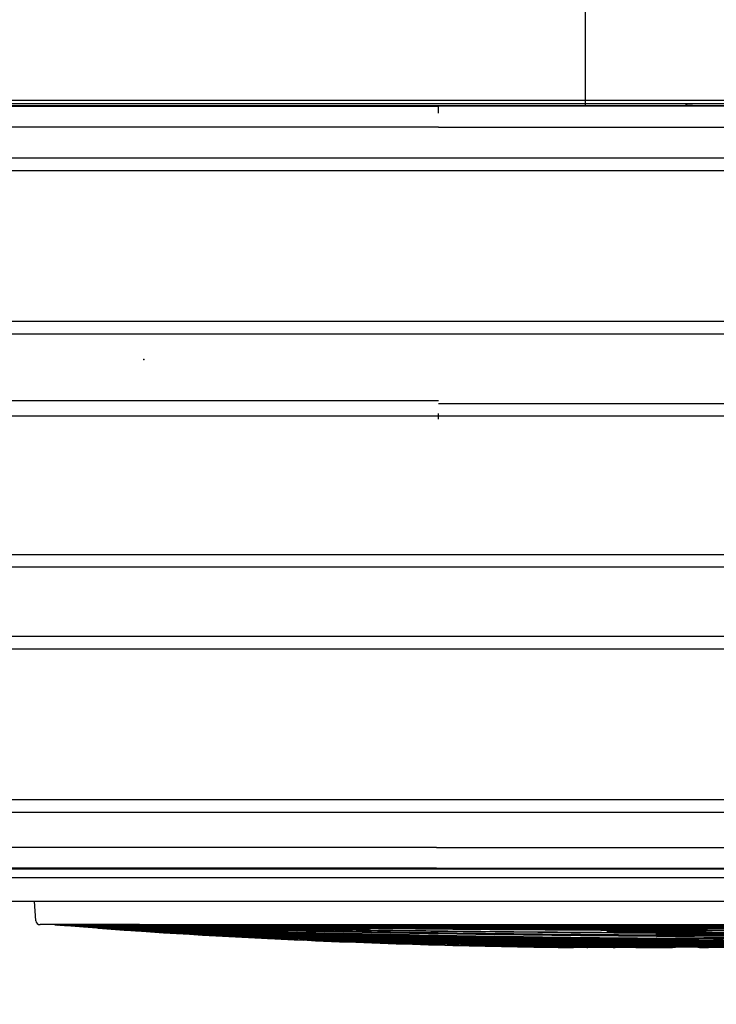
# Model space of a CAD drawing. Header units: millimetres. Extents: x 922208 to 1069538, y -182208 to -99877.
# Tile 139 of 256: x 990005 to 990342, y -173441 to -172965. Entities that reach past the tile are written whole.
import ezdxf

# ---------------------------------------------------------------- set-up
doc = ezdxf.new("R2010")
doc.units = ezdxf.units.MM
doc.header["$MEASUREMENT"] = 0
doc.layers.add('IS_KLIM_FREON', color=6, linetype='GAS_LINE', lineweight=35)
doc.layers.add('IS_KLIM_urządzenia', color=3, linetype='Continuous')
doc.layers.add('Nowe_Adnotacja - Teksty_Nr_pióra__86', color=7, linetype='Continuous', lineweight=20, true_color=0x5555ff)
doc.styles.add('STYL_AUTOMATYCZNY_4', font='times.ttf')
doc.linetypes.add('GAS_LINE', pattern='A,12.7,-5.08,["GAS",Standard,S=2.54,R=0,X=-2.54,Y=-1.27],-6.35', length=24.13)

# ---------------------------------------------------------------- blocks, each defined once
blk = doc.blocks.new('G$CE471A013')
at = {"linetype": 'Continuous'}
for p, q in [((-63.256, 37.301), (6.245, 37.301)), ((-62.823, 37.151), (6.095, 37.151)), ((23.598, 37.069), (-66.48, 37.069)), ((-63.211, 37.029), (-21.491, 37.029)), ((-21.491, 36.7), (-21.491, 37.034)), ((20.329, 37.029), (-21.491, 37.029)), ((-55.564, 34.525), (12.681, 34.525)), ((12.681, 33.925), (-55.564, 33.925)), ((-53.591, 26.625), (10.708, 26.625)), ((10.708, 26.025), (-53.591, 26.025)), ((-21.491, 22.659), (-55.356, 22.659)), ((-21.491, 22.784), (12.474, 22.784)), ((-21.491, 22.059), (-55.356, 22.059)), ((-21.491, 21.902), (-21.491, 22.171)), ((12.474, 22.059), (-21.491, 22.059)), ((-21.391, 15.359), (-55.356, 15.359)), ((12.474, 15.359), (-21.391, 15.359)), ((-21.391, 14.759), (-55.356, 14.759)), ((12.474, 14.759), (-21.391, 14.759)), ((-53.591, 11.393), (10.708, 11.393)), ((10.708, 10.793), (-53.591, 10.793)), ((-55.564, 3.493), (12.681, 3.493)), ((12.681, 2.893), (-55.564, 2.893)), ((-61.567, 0.144), (18.685, 0.144)), ((-21.391, 0.184), (-59.916, 0.184)), ((-21.391, 0.184), (17.062, 0.184)), ((-0.517, -0.263), (-62.643, -0.263)), ((-0.367, -1.413), (-63.178, -1.413)), ((-2.02, -2.359), (-1.953, -1.413)), ((-7.032, -2.545), (-57.042, -2.545)), ((-32.037, -2.644), (-32.037, -2.642)), ((-7.032, -2.545), (-2.219, -2.545)), ((-5.317, -2.545), (-5.317, -2.545))]:
    blk.add_line(p, q, dxfattribs=at)
at = {"linetype": 'Continuous', "extrusion": (0, 0, -1)}
blk.add_arc((2.219, -2.345), 0.2, 184, 270, dxfattribs=at)
at = {"linetype": 'Continuous'}
blk.add_ellipse((-33.789, 36.701), major_axis=(1.086, 0), ratio=0.414214, start_param=1.241354, end_param=1.558544, dxfattribs=at)
for points, degree in [([(-21.491, 36.025), (-63.136, 36.025)], 1), ([(-21.491, 36.025), (-7.576, 36.025), (6.339, 36.025), (20.254, 36.025)], 3), ([(-21.391, 1.188), (-34.734, 1.188), (-48.077, 1.188), (-61.42, 1.188)], 3), ([(-21.391, 1.188), (-8.082, 1.188), (5.228, 1.188), (18.538, 1.188)], 3), ([(-32.037, -3.003), (-41.686, -2.945), (-51.334, -2.803), (-60.98, -2.546)], 3), ([(-32.037, -2.832), (-41.595, -2.794), (-51.153, -2.706), (-60.71, -2.546)], 3), ([(-32.037, -2.642), (-35.976, -2.636), (-39.916, -2.626), (-43.855, -2.612)], 3), ([(-32.037, -2.772), (-32.861, -2.77), (-33.685, -2.767), (-34.509, -2.764)], 3), ([(-32.037, -2.832), (-22.479, -2.794), (-12.921, -2.706), (-3.364, -2.546)], 3), ([(-32.037, -2.578), (-32.037, -2.579), (-32.037, -2.581), (-32.037, -2.583)], 3), ([(-32.037, -2.639), (-32.037, -2.64), (-32.037, -2.641), (-32.037, -2.642)], 3), ([(-32.037, -2.71), (-32.037, -2.711), (-32.037, -2.712), (-32.037, -2.713)], 3), ([(-32.037, -2.772), (-31.213, -2.77), (-30.389, -2.767), (-29.565, -2.764)], 3), ([(-32.037, -2.77), (-32.037, -2.771), (-32.037, -2.772), (-32.037, -2.772)], 3), ([(-32.037, -2.829), (-32.037, -2.83), (-32.037, -2.831), (-32.037, -2.832)], 3), ([(-18.164, -2.749), (-17.391, -2.739), (-16.618, -2.728), (-15.845, -2.717)], 3), ([(-17.799, -2.785), (-15.415, -2.748), (-13.032, -2.706), (-10.649, -2.657)], 3), ([(-7.721, -2.556), (-7.116, -2.553), (-6.512, -2.549), (-5.907, -2.545)], 3), ([(-7.585, -2.858), (-6.064, -2.768), (-4.543, -2.669), (-3.024, -2.559)], 3), ([(-2.956, -2.552), (-3.001, -2.555), (-3.046, -2.558), (-3.091, -2.561)], 3), ([(-2.956, -2.553), (-3.001, -2.556), (-3.046, -2.559), (-3.091, -2.562)], 3), ([(-2.956, -2.553), (-3.001, -2.556), (-3.046, -2.559), (-3.091, -2.562)], 3), ([(-2.956, -2.554), (-3.001, -2.557), (-3.046, -2.56), (-3.091, -2.563)], 3), ([(-3.09, -2.557), (-3.045, -2.554), (-3, -2.552), (-2.955, -2.549)], 3), ([(-2.955, -2.549), (-3, -2.552), (-3.045, -2.554), (-3.09, -2.557)], 3), ([(-2.957, -2.549), (-3.001, -2.551), (-3.045, -2.553), (-3.089, -2.555)], 3), ([(-2.932, -2.554), (-2.977, -2.557), (-3.022, -2.56), (-3.067, -2.564)], 3), ([(-3.024, -2.56), (-3.024, -2.56), (-3.024, -2.56)], 2), ([(-3.023, -2.559), (-3.023, -2.559), (-3.023, -2.559)], 2), ([(-3.022, -2.55), (-3.022, -2.55), (-3.022, -2.55)], 2), ([(-41.256, -3.247), (-38.183, -3.313), (-35.11, -3.36), (-32.037, -3.388)], 3), ([(-32.037, -2.89), (-32.838, -2.886), (-33.64, -2.882), (-34.441, -2.877)], 3), ([(-32.037, -3.306), (-32.719, -3.3), (-33.402, -3.293), (-34.084, -3.286)], 3), ([(-32.037, -2.89), (-31.236, -2.886), (-30.434, -2.882), (-29.633, -2.877)], 3), ([(-32.037, -2.887), (-32.037, -2.888), (-32.037, -2.889), (-32.037, -2.89)], 3), ([(-32.037, -2.945), (-32.037, -2.945), (-32.037, -2.946), (-32.037, -2.947)], 3), ([(-32.037, -3.001), (-32.037, -3.002), (-32.037, -3.003), (-32.037, -3.003)], 3), ([(-32.037, -3.161), (-32.037, -3.162), (-32.037, -3.162), (-32.037, -3.163)], 3), ([(-32.037, -3.211), (-32.037, -3.211), (-32.037, -3.212), (-32.037, -3.213)], 3), ([(-32.037, -3.259), (-32.037, -3.259), (-32.037, -3.26), (-32.037, -3.261)], 3), ([(-25.483, -3.299), (-27.667, -3.338), (-29.852, -3.368), (-32.037, -3.388)], 3), ([(-32.037, -3.304), (-32.037, -3.305), (-32.037, -3.306), (-32.037, -3.306)], 3), ([(-40.922, -3.533), (-38.628, -3.589), (-36.333, -3.627), (-34.038, -3.648)], 3), ([(-39.963, -3.342), (-37.321, -3.397), (-34.679, -3.437), (-32.037, -3.462)], 3), ([(-37.196, -3.36), (-35.477, -3.388), (-33.757, -3.41), (-32.037, -3.426)], 3), ([(-34.126, -3.648), (-34.097, -3.648), (-34.067, -3.648), (-34.038, -3.648)], 3), ([(-32.037, -3.651), (-32.295, -3.649), (-32.552, -3.648), (-32.81, -3.646)], 3), ([(-32.037, -3.428), (-32.138, -3.427), (-32.24, -3.426), (-32.341, -3.425)], 3), ([(-32.037, -3.637), (-32.128, -3.636), (-32.22, -3.636), (-32.311, -3.635)], 3), ([(-32.037, -3.348), (-32.037, -3.348), (-32.037, -3.349), (-32.037, -3.349)], 3), ([(-32.037, -3.388), (-32.037, -3.389), (-32.037, -3.389), (-32.037, -3.39)], 3), ([(-32.037, -3.426), (-32.037, -3.427), (-32.037, -3.427), (-32.037, -3.428)], 3), ([(-32.037, -3.462), (-32.037, -3.462), (-32.037, -3.463), (-32.037, -3.463)], 3), ([(-32.037, -3.494), (-32.037, -3.495), (-32.037, -3.495), (-32.037, -3.496)], 3), ([(-32.037, -3.525), (-32.037, -3.525), (-32.037, -3.525), (-32.037, -3.526)], 3), ([(-32.037, -3.552), (-32.037, -3.552), (-32.037, -3.553), (-32.037, -3.553)], 3), ([(-32.037, -3.577), (-32.037, -3.577), (-32.037, -3.578), (-32.037, -3.578)], 3), ([(-27.275, -3.582), (-28.862, -3.608), (-30.45, -3.626), (-32.037, -3.636)], 3), ([(-32.037, -3.599), (-32.037, -3.599), (-32.037, -3.6), (-32.037, -3.6)], 3), ([(-28.055, -3.611), (-29.382, -3.629), (-30.71, -3.642), (-32.037, -3.65)], 3), ([(-32.037, -3.619), (-32.037, -3.619), (-32.037, -3.619), (-32.037, -3.619)], 3), ([(-32.037, -3.637), (-31.89, -3.636), (-31.744, -3.635), (-31.597, -3.634)], 3), ([(-32.037, -3.636), (-32.037, -3.636), (-32.037, -3.637), (-32.037, -3.637)], 3), ([(-32.037, -3.651), (-31.405, -3.647), (-30.773, -3.643), (-30.142, -3.637)], 3), ([(-32.037, -3.65), (-32.037, -3.65), (-32.037, -3.65), (-32.037, -3.651)], 3), ([(-19.077, -3.415), (-22.729, -3.537), (-26.382, -3.615), (-30.036, -3.648)], 3), ([(-29.948, -3.648), (-29.977, -3.648), (-30.006, -3.648), (-30.036, -3.648)], 3), ([(-29.948, -3.648), (-28.516, -3.635), (-27.085, -3.615), (-25.654, -3.588)], 3), ([(-18.767, -3.419), (-22.083, -3.533), (-25.4, -3.609), (-28.717, -3.646)], 3), ([(-28.676, -3.646), (-28.69, -3.646), (-28.703, -3.646), (-28.717, -3.646)], 3), ([(-28.676, -3.646), (-27.337, -3.631), (-25.999, -3.61), (-24.66, -3.582)], 3), ([(-28.008, -3.648), (-28.016, -3.648), (-28.023, -3.648), (-28.031, -3.648)], 3), ([(-27.658, -3.652), (-27.662, -3.652), (-27.665, -3.652), (-27.668, -3.652)], 3), ([(-27.551, -3.657), (-27.552, -3.684)], 1), ([(-27.551, -3.657), (-27.238, -3.653), (-26.925, -3.649), (-26.612, -3.645)], 3), ([(-27.551, -3.657), (-27.551, -3.657), (-27.551, -3.657), (-27.551, -3.657)], 3), ([(-27.514, -3.604), (-25.962, -3.58), (-24.41, -3.549), (-22.859, -3.51)], 3)]:
    blk.add_open_spline(points, degree=degree, dxfattribs=at)
for points, knots in [([(-32.037, -3.261), (-36.938, -3.218), (-41.838, -3.138), (-51.533, -2.903), (-56.327, -2.75), (-61.119, -2.546)], [0, 0, 0, 0, 0.505409, 0.505409, 1, 1, 1, 1]), ([(-61.118, -2.551), (-56.329, -2.844), (-51.536, -3.059), (-41.841, -3.378), (-36.939, -3.481), (-32.037, -3.525)], [0, 0, 0, 0, 0.494599, 0.494599, 1, 1, 1, 1]), ([(-32.037, -3.496), (-36.939, -3.451), (-41.841, -3.35), (-51.536, -3.04), (-56.329, -2.832), (-61.118, -2.551)], [0, 0, 0, 0, 0.505401, 0.505401, 1, 1, 1, 1]), ([(-61.118, -2.551), (-56.329, -2.832), (-51.536, -3.039), (-41.841, -3.349), (-36.939, -3.45), (-32.037, -3.494)], [0, 0, 0, 0, 0.494599, 0.494599, 1, 1, 1, 1]), ([(-32.037, -3.553), (-36.94, -3.512), (-41.841, -3.407), (-51.536, -3.079), (-56.33, -2.856), (-61.118, -2.552)], [0, 0, 0, 0, 0.505401, 0.505401, 1, 1, 1, 1]), ([(-32.037, -3.526), (-36.939, -3.483), (-41.841, -3.38), (-51.536, -3.06), (-56.329, -2.845), (-61.118, -2.552)], [0, 0, 0, 0, 0.505401, 0.505401, 1, 1, 1, 1]), ([(-32.037, -3.6), (-36.94, -3.563), (-41.842, -3.457), (-51.537, -3.114), (-56.33, -2.879), (-61.118, -2.553)], [0, 0, 0, 0, 0.505401, 0.505401, 1, 1, 1, 1]), ([(-32.037, -3.578), (-36.94, -3.538), (-41.842, -3.433), (-51.537, -3.097), (-56.33, -2.868), (-61.118, -2.553)], [0, 0, 0, 0, 0.505401, 0.505401, 1, 1, 1, 1]), ([(-32.037, -3.619), (-36.94, -3.585), (-41.843, -3.48), (-51.538, -3.13), (-56.331, -2.889), (-61.118, -2.554)], [0, 0, 0, 0, 0.505401, 0.505401, 1, 1, 1, 1]), ([(-32.037, -3.39), (-36.939, -3.345), (-41.84, -3.252), (-51.533, -2.975), (-56.326, -2.793), (-61.115, -2.549)], [0, 0, 0, 0, 0.505465, 0.505465, 1, 1, 1, 1]), ([(-61.106, -2.549), (-56.319, -2.779), (-51.53, -2.951), (-41.839, -3.214), (-36.938, -3.303), (-32.037, -3.348)], [0, 0, 0, 0, 0.494375, 0.494375, 1, 1, 1, 1]), ([(-32.037, -3.111), (-36.937, -3.076), (-41.838, -3.01), (-51.506, -2.824), (-56.274, -2.704), (-61.042, -2.546)], [0, 0, 0, 0, 0.50677, 0.50677, 1, 1, 1, 1]), ([(-32.037, -3.058), (-36.937, -3.025), (-41.837, -2.966), (-51.506, -2.797), (-56.274, -2.688), (-61.041, -2.545)], [0, 0, 0, 0, 0.506778, 0.506778, 1, 1, 1, 1]), ([(-61.021, -2.546), (-56.261, -2.688), (-51.499, -2.795), (-41.837, -2.964), (-36.937, -3.023), (-32.037, -3.056)], [0, 0, 0, 0, 0.492868, 0.492868, 1, 1, 1, 1]), ([(-32.037, -3.349), (-36.938, -3.305), (-41.839, -3.215), (-51.494, -2.953), (-56.248, -2.782), (-61, -2.554)], [0, 0, 0, 0, 0.507485, 0.507485, 1, 1, 1, 1]), ([(-32.037, -3.213), (-36.938, -3.173), (-41.838, -3.097), (-51.488, -2.878), (-56.237, -2.737), (-60.984, -2.551)], [0, 0, 0, 0, 0.507767, 0.507767, 1, 1, 1, 1]), ([(-60.984, -2.551), (-56.237, -2.736), (-51.488, -2.877), (-41.838, -3.095), (-36.938, -3.17), (-32.037, -3.211)], [0, 0, 0, 0, 0.492233, 0.492233, 1, 1, 1, 1]), ([(-60.984, -2.552), (-56.237, -2.752), (-51.488, -2.903), (-41.839, -3.136), (-36.938, -3.216), (-32.037, -3.259)], [0, 0, 0, 0, 0.492233, 0.492233, 1, 1, 1, 1]), ([(-32.037, -2.947), (-34.87, -2.932), (-37.702, -2.91), (-43.368, -2.851), (-46.201, -2.816), (-51.866, -2.73), (-54.699, -2.68), (-58.666, -2.597), (-59.8, -2.572), (-60.934, -2.546)], [0, 0, 0, 0, 0.294057, 0.294057, 0.58814, 0.58814, 0.882227, 0.882227, 1, 1, 1, 1]), ([(-60.894, -2.547), (-58.354, -2.605), (-55.814, -2.657), (-50.519, -2.751), (-47.764, -2.792), (-42.254, -2.862), (-39.498, -2.891), (-35.174, -2.926), (-33.606, -2.936), (-32.037, -2.945)], [0, 0, 0, 0, 0.264103, 0.264103, 0.550513, 0.550513, 0.836923, 0.836923, 1, 1, 1, 1]), ([(-60.501, -2.547), (-57.467, -2.586), (-54.433, -2.62), (-49.709, -2.664), (-48.019, -2.679), (-42.949, -2.718), (-39.569, -2.739), (-34.805, -2.76), (-33.421, -2.765), (-32.037, -2.77)], [0, 0, 0, 0, 0.319801, 0.319801, 0.497905, 0.497905, 0.854114, 0.854114, 1, 1, 1, 1]), ([(-32.037, -2.713), (-34.859, -2.706), (-37.681, -2.696), (-41.915, -2.677), (-43.326, -2.67), (-47.56, -2.647), (-50.382, -2.629), (-55.564, -2.59), (-57.923, -2.569), (-60.283, -2.546)], [0, 0, 0, 0, 0.299747, 0.299747, 0.449624, 0.449624, 0.749381, 0.749381, 1, 1, 1, 1]), ([(-60.283, -2.546), (-58.036, -2.568), (-55.79, -2.587), (-52.212, -2.614), (-50.88, -2.623), (-46.883, -2.65), (-44.219, -2.664), (-38.89, -2.689), (-36.225, -2.699), (-33.053, -2.707), (-32.545, -2.709), (-32.037, -2.71)], [0, 0, 0, 0, 0.238571, 0.238571, 0.380065, 0.380065, 0.663055, 0.663055, 0.946044, 0.946044, 1, 1, 1, 1]), ([(-32.037, -3.463), (-36.939, -3.418), (-41.84, -3.319), (-51.147, -3.031), (-55.552, -2.852), (-59.955, -2.614)], [0, 0, 0, 0, 0.526489, 0.526489, 1, 1, 1, 1]), ([(-58.091, -2.545), (-55.347, -2.562), (-52.602, -2.575), (-48.884, -2.591), (-47.911, -2.595), (-44.991, -2.607), (-43.045, -2.613), (-39.152, -2.625), (-37.205, -2.63), (-34.185, -2.636), (-33.111, -2.638), (-32.037, -2.639)], [0, 0, 0, 0, 0.31601, 0.31601, 0.42808, 0.42808, 0.652219, 0.652219, 0.876357, 0.876357, 1, 1, 1, 1]), ([(-57.423, -2.786), (-53.865, -2.995), (-50.304, -3.157), (-41.842, -3.456), (-36.94, -3.562), (-32.037, -3.599)], [0, 0, 0, 0, 0.420951, 0.420951, 1, 1, 1, 1]), ([(-56.809, -2.838), (-53.456, -3.04), (-50.1, -3.198), (-41.843, -3.499), (-36.94, -3.605), (-32.037, -3.636)], [0, 0, 0, 0, 0.406561, 0.406561, 1, 1, 1, 1]), ([(-56.729, -2.835), (-53.402, -3.029), (-50.073, -3.182), (-41.843, -3.479), (-36.94, -3.585), (-32.037, -3.619)], [0, 0, 0, 0, 0.40464, 0.40464, 1, 1, 1, 1]), ([(-32.037, -2.583), (-36.954, -2.579), (-41.87, -2.572), (-49.186, -2.558), (-51.586, -2.553), (-53.986, -2.547)], [0, 0, 0, 0, 0.672022, 0.672022, 1, 1, 1, 1]), ([(-32.037, -3.058), (-27.137, -3.025), (-22.236, -2.966), (-12.557, -2.796), (-7.778, -2.688), (-3, -2.544)], [0, 0, 0, 0, 0.506209, 0.506209, 1, 1, 1, 1]), ([(-32.037, -3.111), (-27.136, -3.076), (-22.236, -3.01), (-12.557, -2.824), (-7.778, -2.704), (-3, -2.545)], [0, 0, 0, 0, 0.506209, 0.506209, 1, 1, 1, 1]), ([(-5.983, -2.545), (-8.727, -2.562), (-11.472, -2.575), (-15.189, -2.591), (-16.163, -2.595), (-19.083, -2.607), (-21.029, -2.613), (-24.922, -2.625), (-26.869, -2.63), (-29.889, -2.636), (-30.963, -2.638), (-32.037, -2.639)], [0, 0, 0, 0, 0.31601, 0.31601, 0.42808, 0.42808, 0.652219, 0.652219, 0.876357, 0.876357, 1, 1, 1, 1]), ([(-32.037, -2.578), (-32.037, -2.577), (-32.037, -2.575), (-32.037, -2.569), (-32.037, -2.565), (-32.037, -2.556), (-32.037, -2.551), (-32.037, -2.545)], [0, 0, 0, 0, 0.356764, 0.356764, 0.713527, 0.713527, 1, 1, 1, 1]), ([(-32.037, -3.261), (-27.136, -3.218), (-22.236, -3.138), (-12.541, -2.903), (-7.747, -2.75), (-2.955, -2.546)], [0, 0, 0, 0, 0.505409, 0.505409, 1, 1, 1, 1]), ([(-32.037, -2.947), (-29.204, -2.932), (-26.371, -2.91), (-20.706, -2.851), (-17.873, -2.816), (-12.207, -2.73), (-9.375, -2.68), (-5.408, -2.597), (-4.274, -2.572), (-3.139, -2.546)], [0, 0, 0, 0, 0.294057, 0.294057, 0.58814, 0.58814, 0.882227, 0.882227, 1, 1, 1, 1]), ([(-32.037, -2.713), (-29.215, -2.706), (-26.392, -2.696), (-22.159, -2.677), (-20.748, -2.67), (-16.514, -2.647), (-13.692, -2.629), (-8.513, -2.59), (-6.157, -2.569), (-3.8, -2.546)], [0, 0, 0, 0, 0.299848, 0.299848, 0.449777, 0.449777, 0.749636, 0.749636, 1, 1, 1, 1]), ([(-3.791, -2.546), (-6.037, -2.568), (-8.284, -2.587), (-11.862, -2.614), (-13.194, -2.623), (-17.191, -2.65), (-19.855, -2.664), (-25.184, -2.689), (-27.848, -2.699), (-31.021, -2.707), (-31.529, -2.709), (-32.037, -2.71)], [0, 0, 0, 0, 0.238571, 0.238571, 0.380065, 0.380065, 0.663055, 0.663055, 0.946044, 0.946044, 1, 1, 1, 1]), ([(-3.18, -2.547), (-5.72, -2.605), (-8.26, -2.657), (-13.555, -2.751), (-16.31, -2.792), (-21.82, -2.862), (-24.575, -2.891), (-28.899, -2.926), (-30.468, -2.936), (-32.037, -2.945)], [0, 0, 0, 0, 0.264103, 0.264103, 0.550513, 0.550513, 0.836923, 0.836923, 1, 1, 1, 1]), ([(-3.573, -2.547), (-6.607, -2.586), (-9.641, -2.62), (-14.365, -2.664), (-16.055, -2.679), (-21.125, -2.718), (-24.504, -2.739), (-29.268, -2.76), (-30.653, -2.765), (-32.037, -2.77)], [0, 0, 0, 0, 0.319801, 0.319801, 0.497905, 0.497905, 0.854114, 0.854114, 1, 1, 1, 1]), ([(-32.037, -2.583), (-27.12, -2.579), (-22.204, -2.572), (-14.887, -2.558), (-12.488, -2.553), (-10.088, -2.547)], [0, 0, 0, 0, 0.672022, 0.672022, 1, 1, 1, 1]), ([(-32.037, -3.39), (-27.135, -3.345), (-22.234, -3.252), (-12.541, -2.975), (-7.748, -2.793), (-2.959, -2.549)], [0, 0, 0, 0, 0.505465, 0.505465, 1, 1, 1, 1]), ([(-2.968, -2.549), (-7.755, -2.779), (-12.544, -2.951), (-22.235, -3.214), (-27.136, -3.303), (-32.037, -3.348)], [0, 0, 0, 0, 0.494375, 0.494375, 1, 1, 1, 1]), ([(-32.037, -3.463), (-27.135, -3.418), (-22.234, -3.319), (-12.539, -3.019), (-7.745, -2.82), (-2.955, -2.55)], [0, 0, 0, 0, 0.505401, 0.505401, 1, 1, 1, 1]), ([(-2.955, -2.55), (-7.745, -2.819), (-12.539, -3.018), (-22.234, -3.318), (-27.135, -3.416), (-32.037, -3.462)], [0, 0, 0, 0, 0.494599, 0.494599, 1, 1, 1, 1]), ([(-32.037, -3.306), (-27.136, -3.263), (-22.235, -3.177), (-12.563, -2.928), (-7.792, -2.766), (-3.023, -2.55)], [0, 0, 0, 0, 0.506586, 0.506586, 1, 1, 1, 1]), ([(-2.956, -2.551), (-7.745, -2.844), (-12.538, -3.059), (-22.233, -3.378), (-27.134, -3.481), (-32.037, -3.525)], [0, 0, 0, 0, 0.494599, 0.494599, 1, 1, 1, 1]), ([(-32.037, -3.496), (-27.135, -3.451), (-22.233, -3.35), (-12.538, -3.04), (-7.745, -2.832), (-2.956, -2.551)], [0, 0, 0, 0, 0.505401, 0.505401, 1, 1, 1, 1]), ([(-2.956, -2.551), (-7.745, -2.832), (-12.538, -3.039), (-22.233, -3.349), (-27.135, -3.45), (-32.037, -3.494)], [0, 0, 0, 0, 0.494599, 0.494599, 1, 1, 1, 1]), ([(-32.037, -3.213), (-27.136, -3.173), (-22.236, -3.097), (-12.586, -2.878), (-7.837, -2.737), (-3.09, -2.551)], [0, 0, 0, 0, 0.507767, 0.507767, 1, 1, 1, 1]), ([(-3.09, -2.551), (-7.837, -2.736), (-12.586, -2.877), (-22.236, -3.095), (-27.136, -3.17), (-32.037, -3.211)], [0, 0, 0, 0, 0.492233, 0.492233, 1, 1, 1, 1]), ([(-32.037, -3.553), (-27.134, -3.512), (-22.232, -3.407), (-12.537, -3.079), (-7.744, -2.856), (-2.956, -2.552)], [0, 0, 0, 0, 0.505401, 0.505401, 1, 1, 1, 1]), ([(-32.037, -3.526), (-27.134, -3.483), (-22.233, -3.38), (-12.538, -3.06), (-7.745, -2.845), (-2.956, -2.552)], [0, 0, 0, 0, 0.505401, 0.505401, 1, 1, 1, 1]), ([(-3.09, -2.552), (-7.837, -2.752), (-12.586, -2.903), (-22.235, -3.136), (-27.136, -3.216), (-32.037, -3.259)], [0, 0, 0, 0, 0.492233, 0.492233, 1, 1, 1, 1]), ([(-32.037, -3.6), (-27.134, -3.563), (-22.232, -3.457), (-12.536, -3.114), (-7.744, -2.879), (-2.956, -2.553)], [0, 0, 0, 0, 0.505401, 0.505401, 1, 1, 1, 1]), ([(-32.037, -3.578), (-27.134, -3.538), (-22.232, -3.433), (-12.537, -3.097), (-7.744, -2.868), (-2.956, -2.553)], [0, 0, 0, 0, 0.505401, 0.505401, 1, 1, 1, 1]), ([(-32.037, -3.619), (-27.134, -3.585), (-22.231, -3.48), (-12.536, -3.13), (-7.743, -2.889), (-2.956, -2.554)], [0, 0, 0, 0, 0.505401, 0.505401, 1, 1, 1, 1]), ([(-32.037, -3.349), (-27.136, -3.305), (-22.235, -3.215), (-12.58, -2.953), (-7.826, -2.782), (-3.074, -2.554)], [0, 0, 0, 0, 0.507485, 0.507485, 1, 1, 1, 1]), ([(-32.037, -2.639), (-32.037, -2.639), (-32.037, -2.637), (-32.037, -2.631), (-32.037, -2.627), (-32.037, -2.616), (-32.037, -2.61), (-32.037, -2.596), (-32.037, -2.589), (-32.037, -2.578), (-32.037, -2.576), (-32.037, -2.573)], [0, 0, 0, 0, 0.231562, 0.231562, 0.463124, 0.463124, 0.694686, 0.694686, 0.926248, 0.926248, 1, 1, 1, 1]), ([(-32.037, -2.642), (-27.827, -2.636), (-23.617, -2.625), (-18.87, -2.608), (-18.334, -2.606), (-17.797, -2.604)], [0, 0, 0, 0, 0.886937, 0.886937, 1, 1, 1, 1]), ([(-32.037, -2.71), (-32.037, -2.709), (-32.037, -2.708), (-32.037, -2.702), (-32.037, -2.697), (-32.037, -2.687), (-32.037, -2.68), (-32.037, -2.667), (-32.037, -2.659), (-32.037, -2.649), (-32.037, -2.646), (-32.037, -2.644)], [0, 0, 0, 0, 0.231495, 0.231495, 0.46299, 0.46299, 0.694485, 0.694485, 0.925981, 0.925981, 1, 1, 1, 1]), ([(-32.037, -2.77), (-32.037, -2.769), (-32.037, -2.767), (-32.037, -2.761), (-32.037, -2.757), (-32.037, -2.747), (-32.037, -2.74), (-32.037, -2.726), (-32.037, -2.719), (-32.037, -2.709), (-32.037, -2.706), (-32.037, -2.704)], [0, 0, 0, 0, 0.231403, 0.231403, 0.462805, 0.462805, 0.694209, 0.694209, 0.925613, 0.925613, 1, 1, 1, 1]), ([(-32.037, -3.428), (-27.135, -3.382), (-22.234, -3.286), (-13.64, -3.03), (-9.947, -2.892), (-6.255, -2.716)], [0, 0, 0, 0, 0.570136, 0.570136, 1, 1, 1, 1]), ([(-6.837, -2.743), (-10.335, -2.905), (-13.834, -3.035), (-22.234, -3.285), (-27.135, -3.381), (-32.037, -3.426)], [0, 0, 0, 0, 0.416676, 0.416676, 1, 1, 1, 1]), ([(-32.037, -2.829), (-32.037, -2.828), (-32.037, -2.827), (-32.037, -2.821), (-32.037, -2.816), (-32.037, -2.806), (-32.037, -2.799), (-32.037, -2.786), (-32.037, -2.778), (-32.037, -2.768), (-32.037, -2.765), (-32.037, -2.763)], [0, 0, 0, 0, 0.231285, 0.231285, 0.46257, 0.46257, 0.693856, 0.693856, 0.925144, 0.925144, 1, 1, 1, 1]), ([(-32.037, -2.887), (-32.037, -2.887), (-32.037, -2.885), (-32.037, -2.879), (-32.037, -2.875), (-32.037, -2.864), (-32.037, -2.858), (-32.037, -2.844), (-32.037, -2.836), (-32.037, -2.826), (-32.037, -2.824), (-32.037, -2.821)], [0, 0, 0, 0, 0.231142, 0.231142, 0.462283, 0.462283, 0.693426, 0.693426, 0.924571, 0.924571, 1, 1, 1, 1]), ([(-7.345, -2.835), (-10.672, -3.029), (-14.001, -3.182), (-22.231, -3.479), (-27.134, -3.585), (-32.037, -3.619)], [0, 0, 0, 0, 0.40464, 0.40464, 1, 1, 1, 1]), ([(-5.622, -2.755), (-8.854, -2.983), (-12.09, -3.161), (-19.56, -3.48), (-23.795, -3.596), (-28.031, -3.648)], [0, 0, 0, 0, 0.433408, 0.433408, 1, 1, 1, 1]), ([(-28.008, -3.648), (-23.776, -3.596), (-19.545, -3.48), (-12.084, -3.161), (-8.854, -2.983), (-5.627, -2.756)], [0, 0, 0, 0, 0.566773, 0.566773, 1, 1, 1, 1]), ([(-5.027, -2.716), (-8.397, -2.964), (-11.771, -3.156), (-19.318, -3.484), (-23.493, -3.6), (-27.668, -3.652)], [0, 0, 0, 0, 0.447256, 0.447256, 1, 1, 1, 1]), ([(-27.658, -3.652), (-23.484, -3.601), (-19.311, -3.485), (-11.533, -3.146), (-7.927, -2.937), (-4.325, -2.664)], [0, 0, 0, 0, 0.536112, 0.536112, 1, 1, 1, 1]), ([(-14.972, -3.306), (-14.541, -3.287), (-12.888, -3.21), (-8.993, -3.004), (-5.532, -2.766), (-3.295, -2.585)], [0, 0, 0, 0, 0.110637, 0.424462, 1, 1, 1, 1]), ([(-9.673, -2.62), (-8.285, -2.605), (-6.897, -2.589), (-4.826, -2.563), (-4.143, -2.554), (-3.459, -2.545)], [0, 0, 0, 0, 0.670073, 0.670073, 1, 1, 1, 1]), ([(-5.313, -2.545), (-5.321, -2.545), (-5.314, -2.545), (-5.258, -2.545), (-5.187, -2.545), (-4.997, -2.545), (-4.879, -2.545), (-4.754, -2.545)], [0, 0, 0, 0, 0.244899, 0.244899, 0.62245, 0.62245, 1, 1, 1, 1]), ([(-34.126, -3.648), (-38.681, -3.606), (-43.236, -3.494), (-50.098, -3.221), (-52.408, -3.111), (-54.717, -2.979)], [0, 0, 0, 0, 0.663309, 0.663309, 1, 1, 1, 1]), ([(-51.456, -3.137), (-49.886, -3.212), (-48.315, -3.278), (-41.843, -3.518), (-36.941, -3.623), (-32.037, -3.65)], [0, 0, 0, 0, 0.242783, 0.242783, 1, 1, 1, 1]), ([(-48.23, -3.208), (-47.734, -3.227), (-47.238, -3.245), (-41.842, -3.432), (-36.94, -3.537), (-32.037, -3.577)], [0, 0, 0, 0, 0.091941, 0.091941, 1, 1, 1, 1]), ([(-32.037, -2.945), (-32.037, -2.944), (-32.037, -2.942), (-32.037, -2.936), (-32.037, -2.932), (-32.037, -2.922), (-32.037, -2.915), (-32.037, -2.902), (-32.037, -2.894), (-32.037, -2.884), (-32.037, -2.881), (-32.037, -2.878)], [0, 0, 0, 0, 0.230972, 0.230972, 0.461944, 0.461944, 0.692918, 0.692918, 0.923895, 0.923895, 1, 1, 1, 1]), ([(-32.037, -3.001), (-32.037, -3), (-32.037, -2.999), (-32.037, -2.993), (-32.037, -2.988), (-32.037, -2.978), (-32.037, -2.972), (-32.037, -2.958), (-32.037, -2.95), (-32.037, -2.94), (-32.037, -2.937), (-32.037, -2.935)], [0, 0, 0, 0, 0.230777, 0.230777, 0.461553, 0.461553, 0.692332, 0.692332, 0.923115, 0.923115, 1, 1, 1, 1]), ([(-9.543, -2.946), (-12.138, -3.08), (-14.734, -3.191), (-22.232, -3.456), (-27.134, -3.562), (-32.037, -3.599)], [0, 0, 0, 0, 0.346419, 0.346419, 1, 1, 1, 1]), ([(-9.972, -2.955), (-12.425, -3.076), (-14.878, -3.177), (-22.232, -3.432), (-27.134, -3.537), (-32.037, -3.577)], [0, 0, 0, 0, 0.333694, 0.333694, 1, 1, 1, 1]), ([(-32.037, -3.109), (-32.037, -3.109), (-32.037, -3.107), (-32.037, -3.101), (-32.037, -3.097), (-32.037, -3.087), (-32.037, -3.081), (-32.037, -3.075)], [0, 0, 0, 0, 0.343869, 0.343869, 0.687737, 0.687737, 1, 1, 1, 1]), ([(-27.801, -3.592), (-24.31, -3.54), (-20.82, -3.45), (-15.12, -3.241), (-12.91, -3.145), (-10.701, -3.031)], [0, 0, 0, 0, 0.612154, 0.612154, 1, 1, 1, 1]), ([(-21.707, -3.479), (-20.248, -3.439), (-18.789, -3.392), (-15.054, -3.254), (-12.779, -3.153), (-10.505, -3.032)], [0, 0, 0, 0, 0.390602, 0.390602, 1, 1, 1, 1])]:
    blk.add_open_spline(points, degree=3, knots=knots, dxfattribs=at)
blk.add_point((-7.241, 24.777), dxfattribs=at)

msp = doc.modelspace()

# ---------------------------------------------------------------- linework, layer by layer
at = {"layer": 'IS_KLIM_FREON', "lineweight": 25, "ltscale": 0.3}
msp.add_lwpolyline([(990277.72, -172335.19), (990278.15, -173007.06)], dxfattribs=at)

# ---------------------------------------------------------------- texts
at = {"layer": 'Nowe_Adnotacja - Teksty_Nr_pióra__86', "color": 173, "linetype": 'Continuous', "lineweight": 20, "true_color": 0x5555ff, "insert": (989779.53, -173510.74), "char_height": 500, "attachment_point": 2, "style": 'STYL_AUTOMATYCZNY_4', "bg_fill": 2}
msp.add_mtext('\\pxqc;\\A1;\\fArial|b0|i1|c238|p0;5', dxfattribs=at)

# ---------------------------------------------------------------- next in the draw order: block references
at = {"layer": 'IS_KLIM_urządzenia', "xscale": -10, "yscale": 10, "zscale": 10, "rotation": 359.9999999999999}
msp.add_blockref('G$CE471A013', (989992.29, -173377.34), dxfattribs=at)

doc.saveas('drawing.dxf')
